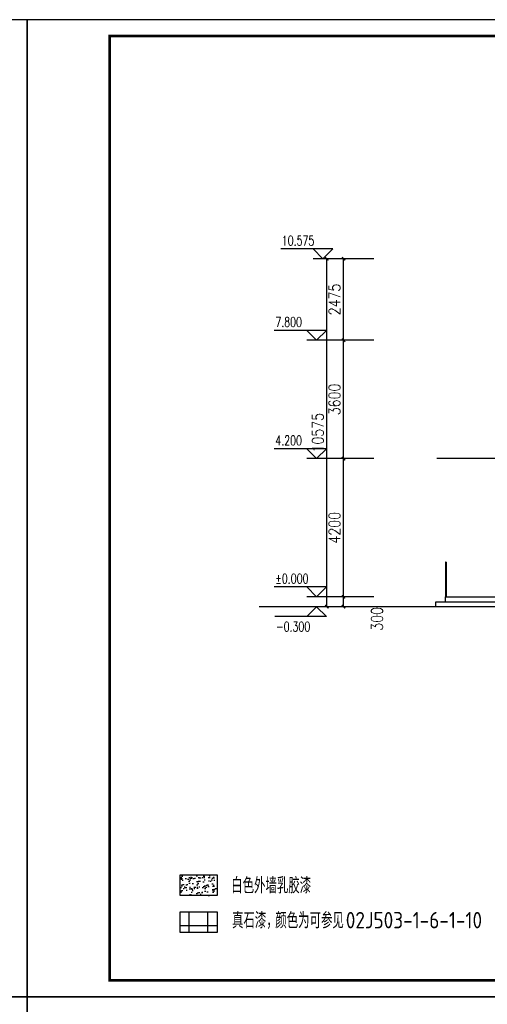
# Model space of a CAD drawing. Extents: x 199962 to 436984, y -16681 to 190402.
# Tile 14 of 36: x 333979 to 348188, y 21076 to 51006. Entities that reach past the tile are written whole.
import ezdxf

# ---------------------------------------------------------------- set-up
doc = ezdxf.new("R2010")
doc.units = 0
doc.header["$LTSCALE"] = 1000
doc.header["$MEASUREMENT"] = 0
for name, color, linetype in [('DIM_ELEV', 3, 'Continuous'), ('DOTE', 8, 'Continuous'), ('PUB_DIM', 3, 'Continuous'), ('PUB_HATCH', 7, 'Continuous'), ('PUB_TEXT', 7, 'Continuous'), ('WALL', 1, 'Continuous'), ('图框', 7, 'Continuous'), ('木格栅', 34, 'Continuous'), ('面砖', 8, 'Continuous')]:
    doc.layers.add(name, color=color, linetype=linetype)
doc.styles.add('_TCH_DIM', font='SIMPLEX', dxfattribs={"bigfont": 'GBCBIG'})
doc.styles.add('DIM_FONT', font='simplex.shx', dxfattribs={"width": 0.8})
doc.styles.get("Standard").update_dxf_attribs({"font": 'gbenor.shx', "bigfont": 'gbcbig.shx'})
doc.dimstyles.new('_TCH_ARCH&&100', dxfattribs={"dimtxt": 350, "dimasz": 100, "dimexe": 250, "dimexo": 300, "dimgap": 100, "dimtad": 1, "dimdec": 0, "dimzin": 0, "dimdsep": 46, "dimtxsty": 'DIM_FONT', "dimblk": 'ARCHTICK', "dimcen": 0.09, "dimclrt": 7, "dimazin": 2, "dimtfac": 1, "dimtdec": 0, "dimtix": 1, "dimtmove": 2, "dimatfit": 3, "dimfxl": 0, "dimtolj": 1, "dimtzin": 0, "dimarcsym": 0})

# ---------------------------------------------------------------- blocks, each defined once
blk = doc.blocks.new('_ArchTick')
at = {"color": 0, "linetype": 'ByBlock', "const_width": 0.4}
blk.add_lwpolyline([(-0.5, -0.5), (0.5, 0.5)], dxfattribs=at)
blk = doc.blocks.new('*D166')
at = {"layer": 'Defpoints', "color": 0, "transparency": 16777216}
for p in [(343313, 43738), (344358, 43738), (344358, 33163)]:
    blk.add_point(p, dxfattribs=at)
at = {"layer": 'PUB_DIM', "color": 0, "lineweight": -2, "transparency": 16777216}
for p, q in [((344058, 43738), (343063, 43738)), ((343313, 33163), (343313, 43738)), ((344058, 33163), (343063, 33163))]:
    blk.add_line(p, q, dxfattribs=at)
at = {"layer": 'PUB_DIM', "color": 0, "lineweight": -2, "transparency": 16777216, "xscale": 100, "yscale": 100, "zscale": 100}
for p, rotation in [((343313, 43738), 90), ((343313, 33163), 270)]:
    blk.add_blockref('_ArchTick', p, dxfattribs=dict(at, rotation=rotation))
at = {"layer": 'PUB_DIM', "color": 7, "transparency": 16777216, "insert": (343038, 38451), "char_height": 350, "attachment_point": 5, "rotation": 90, "style": 'DIM_FONT'}
blk.add_mtext('\\A1;10575', dxfattribs=at)
blk = doc.blocks.new('*D167')
at = {"layer": 'Defpoints', "color": 0, "transparency": 16777216}
for p in [(343820, 43738), (345037, 43738), (345037, 41263)]:
    blk.add_point(p, dxfattribs=at)
at = {"layer": 'PUB_DIM', "color": 0, "lineweight": -2, "transparency": 16777216}
for p, q in [((344737, 43738), (343570, 43738)), ((343820, 41263), (343820, 43738)), ((344737, 41263), (343570, 41263))]:
    blk.add_line(p, q, dxfattribs=at)
at = {"layer": 'PUB_DIM', "color": 0, "lineweight": -2, "transparency": 16777216, "xscale": 100, "yscale": 100, "zscale": 100}
for p, rotation in [((343820, 43738), 90), ((343820, 41263), 270)]:
    blk.add_blockref('_ArchTick', p, dxfattribs=dict(at, rotation=rotation))
at = {"layer": 'PUB_DIM', "color": 7, "transparency": 16777216, "insert": (343545, 42501), "char_height": 350, "attachment_point": 5, "rotation": 90, "style": 'DIM_FONT'}
blk.add_mtext('\\A1;2475', dxfattribs=at)
blk = doc.blocks.new('*D168')
at = {"layer": 'Defpoints', "color": 0, "transparency": 16777216}
for p in [(343820, 41263), (345037, 41263), (345037, 37663)]:
    blk.add_point(p, dxfattribs=at)
at = {"layer": 'PUB_DIM', "color": 0, "lineweight": -2, "transparency": 16777216}
for p, q in [((344737, 41263), (343570, 41263)), ((343820, 37663), (343820, 41263)), ((344737, 37663), (343570, 37663))]:
    blk.add_line(p, q, dxfattribs=at)
at = {"layer": 'PUB_DIM', "color": 0, "lineweight": -2, "transparency": 16777216, "xscale": 100, "yscale": 100, "zscale": 100}
for p, rotation in [((343820, 41263), 90), ((343820, 37663), 270)]:
    blk.add_blockref('_ArchTick', p, dxfattribs=dict(at, rotation=rotation))
at = {"layer": 'PUB_DIM', "color": 7, "transparency": 16777216, "insert": (343545, 39463), "char_height": 350, "attachment_point": 5, "rotation": 90, "style": 'DIM_FONT'}
blk.add_mtext('\\A1;3600', dxfattribs=at)
blk = doc.blocks.new('*D169')
at = {"layer": 'Defpoints', "color": 0, "transparency": 16777216}
for p in [(343820, 37663), (345037, 37663), (345037, 33463)]:
    blk.add_point(p, dxfattribs=at)
at = {"layer": 'PUB_DIM', "color": 0, "lineweight": -2, "transparency": 16777216}
for p, q in [((344737, 37663), (343570, 37663)), ((343820, 33463), (343820, 37663)), ((344737, 33463), (343570, 33463))]:
    blk.add_line(p, q, dxfattribs=at)
at = {"layer": 'PUB_DIM', "color": 0, "lineweight": -2, "transparency": 16777216, "xscale": 100, "yscale": 100, "zscale": 100}
for p, rotation in [((343820, 37663), 90), ((343820, 33463), 270)]:
    blk.add_blockref('_ArchTick', p, dxfattribs=dict(at, rotation=rotation))
at = {"layer": 'PUB_DIM', "color": 7, "transparency": 16777216, "insert": (343545, 35563), "char_height": 350, "attachment_point": 5, "rotation": 90, "style": 'DIM_FONT'}
blk.add_mtext('\\A1;4200', dxfattribs=at)
blk = doc.blocks.new('*D170')
at = {"layer": 'Defpoints', "color": 0, "transparency": 16777216}
for p in [(343820, 33463), (345037, 33463), (345037, 33163)]:
    blk.add_point(p, dxfattribs=at)
at = {"layer": 'PUB_DIM', "color": 0, "lineweight": -2, "transparency": 16777216}
for p, q in [((344737, 33463), (343570, 33463)), ((343820, 33163), (343820, 33463)), ((344737, 33163), (343570, 33163))]:
    blk.add_line(p, q, dxfattribs=at)
at = {"layer": 'PUB_DIM', "color": 0, "lineweight": -2, "transparency": 16777216, "xscale": 100, "yscale": 100, "zscale": 100}
for p, rotation in [((343820, 33463), 90), ((343820, 33163), 270)]:
    blk.add_blockref('_ArchTick', p, dxfattribs=dict(at, rotation=rotation))
at = {"layer": 'PUB_DIM', "color": 7, "transparency": 16777216, "insert": (344837, 32793), "char_height": 350, "attachment_point": 5, "rotation": 90, "style": 'DIM_FONT'}
blk.add_mtext('\\A1;300', dxfattribs=at)

msp = doc.modelspace()

# ---------------------------------------------------------------- hatches: boundary and pattern name
at = {"layer": 'PUB_HATCH'}
h = msp.add_hatch(dxfattribs=at)
h.set_pattern_fill('多孔材料', color=253, scale=200, angle=45)
h.set_pattern_definition([(90, (282.84, 282.84), (-565.686, 6e-14), []), (180, (282.84, 282.84), (-6e-14, -565.686), [])])
h.paths.add_polyline_path([(339975.2, 23259.6), (339975.2, 23889.3), (338859.7, 23889.3), (338859.7, 23259.6)])
at = {"layer": '面砖'}
h = msp.add_hatch(dxfattribs=at)
h.set_pattern_fill('AR-SAND', color=256, scale=80, angle=45, style=0)
h.set_pattern_definition([(82.5, (94503.72, -941.38), (-142.95254, 133.9014), [0, -154.432, 0, -172.72, 0, -165.1]), (52.5, (94503.72, -941.38), (-75.60437, 329.89314), [0, -83.312, 0, -139.192, 0, -53.34]), (12.5, (94415.36, -1029.74), (223.31993, 224.13292), [0, -50.8, 0, -182.88, 0, -238.76]), (2.5, (94415.36, -1029.74), (152.91244, 279.0203), [0, -25.4, 0, -119.888, 0, -137.16])])
h.paths.add_polyline_path([(338859.7, 25016.7), (338859.7, 24387), (339975.2, 24387), (339975.2, 25016.7)])

# ---------------------------------------------------------------- linework, layer by layer
for p, q in [((346921.9, 34517.3), (346921.9, 33463)), ((346941.9, 34517.3), (346921.9, 34517.3)), ((346941.9, 34487.3), (346921.9, 34487.3)), ((346941.9, 34517.3), (346941.9, 33463)), ((362586.5, 33163), (341252.1, 33163))]:
    msp.add_line(p, q)
at = {"layer": 'DIM_ELEV'}
for p, q in [((343495.2, 44038), (341911.9, 44038)), ((343195.2, 43738), (342895.2, 44038)), ((343195.2, 43738), (343495.2, 44038)), ((343895.2, 43738), (342895.2, 43738)), ((343300, 41563), (341716.7, 41563)), ((343000, 41263), (342700, 41563)), ((343000, 41263), (343300, 41563)), ((343700, 41263), (342700, 41263)), ((343300, 37963), (341716.7, 37963)), ((343000, 37663), (342700, 37963)), ((343000, 37663), (343300, 37963)), ((343700, 37663), (342700, 37663)), ((343300, 33763), (341716.7, 33763)), ((343000, 33463), (342700, 33763)), ((343000, 33463), (343300, 33763)), ((343700, 33463), (342700, 33463)), ((343000, 33163), (342700, 32863)), ((343000, 33163), (343300, 32863)), ((343300, 32863), (341735, 32863))]:
    msp.add_line(p, q, dxfattribs=at)
at = {"layer": 'DOTE'}
msp.add_line((363733.1, 37663), (346650.8, 37663), dxfattribs=at)
at = {"layer": 'WALL', "color": 6}
for points in [[(339975.2, 24387), (338859.7, 24387), (338859.7, 25016.7), (339975.2, 25016.7)], [(339975.2, 23259.6), (338859.7, 23259.6), (338859.7, 23889.3), (339975.2, 23889.3)]]:
    msp.add_lwpolyline(points, close=True, dxfattribs=at)
at = {"layer": '图框', "color": 4}
for points in [[(334209.3, 51006.3), (292209.3, 51006.3), (292209.3, 21306.3), (334209.3, 21306.3)], [(376209.3, 51006.3), (334209.3, 51006.3), (334209.3, 21306.3), (376209.3, 21306.3)], [(334209.3, 21306.3), (292209.3, 21306.3), (292209.3, -8393.7), (334209.3, -8393.7)], [(376209.3, 21306.3), (334209.3, 21306.3), (334209.3, -8393.7), (376209.3, -8393.7)]]:
    msp.add_lwpolyline(points, close=True, dxfattribs=at)
at = {"layer": '图框', "color": 4, "const_width": 80}
msp.add_lwpolyline([(336709.3, 21806.3), (375709.3, 21806.3), (375709.3, 50506.3), (336709.3, 50506.3)], close=True, dxfattribs=at)
at = {"layer": '木格栅'}
for points in [[(346620.9, 33163), (346620.9, 33313), (349120.9, 33313)], [(346920.9, 33313), (346920.9, 33463), (349120.9, 33463)]]:
    msp.add_lwpolyline(points, dxfattribs=at)

# ---------------------------------------------------------------- texts
at = {"layer": 'PUB_TEXT', "style": '_TCH_DIM', "width": 0.705882}
for s, p in [('10.575', (341941.9, 44143)), ('7.800', (341746.7, 41668)), ('4.200', (341746.7, 38068)), ('%%P0.000', (341746.7, 33868)), ('-0.300', (341765, 32408))]:
    msp.add_text(s, height=297.5, dxfattribs=at).set_placement(p)
at = {"layer": 'PUB_TEXT'}
for s, height, p in [('白色外墙乳胶漆', 482.27, (340406.3, 24445.4)), ('真石漆，', 482.27, (340431.6, 23384.4)), ('颜色为可参见', 482.27, (341745.5, 23384.4)), ('02J503-1-6-1-10', 500, (343887.8, 23384.4))]:
    msp.add_text(s, height=height, dxfattribs=at).set_placement(p)

# ---------------------------------------------------------------- dimensions: what is measured, and where the dimension line sits
at = {"layer": 'PUB_DIM'}
for p1, p2, distance, picture, middle in [((344358.1, 33163), (344358.1, 43738), 1045.2, '*D166', (343037.8, 38450.5)), ((345037.3, 41263), (345037.3, 43738), 1217.1, '*D167', (343545.1, 42500.5)), ((345037.3, 37663), (345037.3, 41263), 1217.1, '*D168', (343545.1, 39463)), ((345037.3, 33463), (345037.3, 37663), 1217.1, '*D169', (343545.1, 35563))]:
    dim = msp.add_aligned_dim(p1=p1, p2=p2, distance=distance, dimstyle='_TCH_ARCH&&100', dxfattribs=at)
    dim.commit()
    dim.dimension.update_dxf_attribs({"geometry": picture, "text_midpoint": middle})
dim = msp.add_linear_dim(base=(343820.1, 33463), p1=(345037.3, 33163), p2=(345037.3, 33463), angle=90, dimstyle='_TCH_ARCH&&100', dxfattribs=at)
dim.commit()
dim.dimension.update_dxf_attribs({"geometry": '*D170', "text_midpoint": (344837.3, 32793), "dimtype": 129})

doc.saveas('drawing.dxf')
